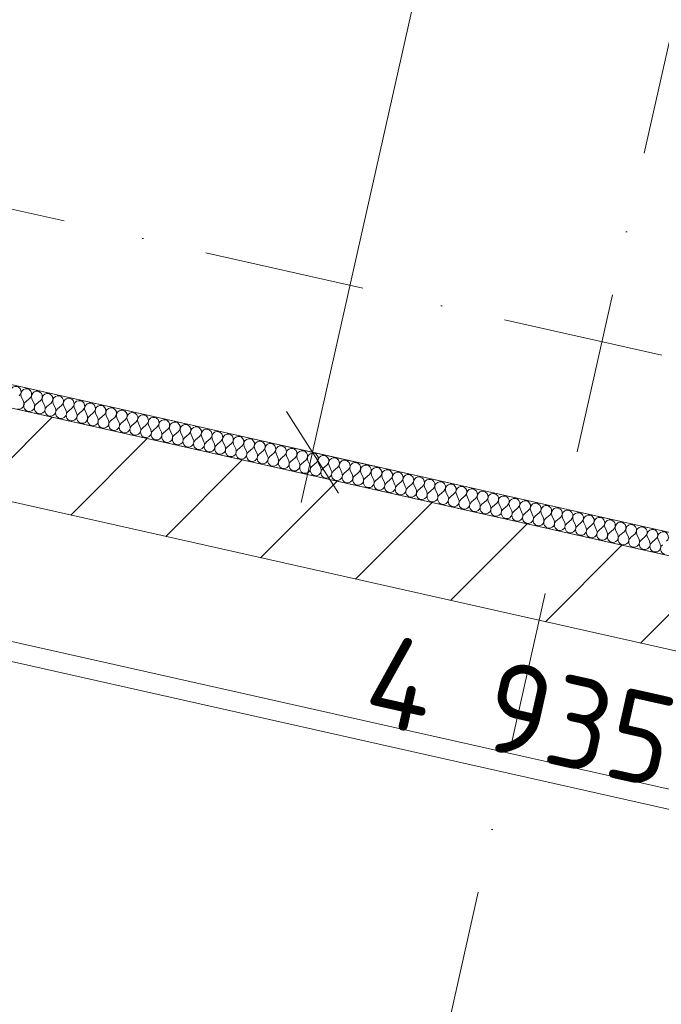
# Model space of a CAD drawing. Header units: millimetres. Extents: x -7213913 to -6930487, y 6129472 to 6353620.
# Tile 151 of 256: x -7189641 to -7188237, y 6172970 to 6175126. Entities that reach past the tile are written whole.
import ezdxf
from ezdxf.enums import TextEntityAlignment as Align

# ---------------------------------------------------------------- set-up
doc = ezdxf.new("R2010")
doc.units = ezdxf.units.MM
doc.header["$MEASUREMENT"] = 0
doc.linetypes.add('Штрихпунктирная', pattern=[670.277762, 352.777767, -176.388884, 0, -141.111112])
for name, color, linetype, lineweight in [('0_Ном._пера__1', 7, 'Continuous', 0), ('0_Ном._пера__120', 7, 'Continuous', 0), ('S - квартира_помещение.АР_Ном._пера__2', 8, 'Continuous', 15), ('S - МОП.АР_Ном._пера__2', 8, 'Continuous', 15), ('АР-Стены_Перегородки_межквартирные_200.АР_Ном._пера__1', 7, 'Continuous', 15), ('АР-Чертеж-Оси_Осевые размеры.АР_Ном._пера__120', 7, 'Continuous', 0), ('АР-Чертеж-Размеры.АР_Ном._пера__1', 7, 'Continuous', 0), ('Паспорта Зон Archicad_Ном._пера__1', 7, 'Continuous', 0)]:
    doc.layers.add(name, color=color, linetype=linetype, lineweight=lineweight)
for name, color, linetype in [('S - квартира_помещение.АР', 7, 'Continuous'), ('S - МОП.АР', 7, 'Continuous'), ('АР-Стены_Перегородки_межквартирные_200.АР', 7, 'Continuous'), ('АР-Чертеж-Оси_Осевые размеры.АР', 7, 'Continuous'), ('АР-Чертеж-Размеры.АР', 7, 'Continuous')]:
    doc.layers.add(name, color=color, linetype=linetype)
doc.styles.add('РЎР“Р•РќР•Р\xa0Р\x98Р\xa0_РЎРўР\x98Р›Р¬_1', font='txt')
doc.styles.add('РЎР“Р•РќР•Р\xa0Р\x98Р\xa0_РЎРўР\x98Р›Р¬_2', font='calibri.ttf')
doc.styles.add('РЎР“Р•РќР•Р\xa0Р\x98Р\xa0_РЎРўР\x98Р›Р¬_3', font='GOST_Common.ttf')
doc.styles.add('РЎР“Р•РќР•Р\xa0Р\x98Р\xa0_РЎРўР\x98Р›Р¬_5', font='GOTHIC.TTF')
doc.dimstyles.new('СГЕНЕРИР_СТИЛЬ__3', dxfattribs={"dimtxt": 129.999995, "dimasz": 142.5, "dimexe": 0.18, "dimexo": 300000, "dimgap": 0, "dimtad": 1, "dimdec": 0, "dimzin": 0, "dimdsep": 46, "dimtxsty": 'РЎР“Р•РќР•Р\xa0Р\x98Р\xa0_РЎРўР\x98Р›Р¬_3', "dimblk": 'ARROWHEAD_6', "dimblk1": 'ARROWHEAD_6', "dimblk2": 'ARROWHEAD_6', "dimcen": 0.09, "dimclrd": 7, "dimclre": 7, "dimclrt": 7, "dimazin": 0, "dimtfac": 1, "dimtdec": 4, "dimtmove": 0, "dimatfit": 3, "dimfxl": 1, "dimtolj": 1, "dimtzin": 0, "dimarcsym": 0})
doc.dimstyles.new('СГЕНЕРИР_СТИЛЬ__4', dxfattribs={"dimtxt": 200, "dimasz": 142.5, "dimexe": 0.18, "dimexo": 0.0625, "dimgap": 0, "dimtad": 1, "dimdec": 0, "dimzin": 0, "dimdsep": 46, "dimtxsty": 'РЎР“Р•РќР•Р\xa0Р\x98Р\xa0_РЎРўР\x98Р›Р¬_3', "dimblk": 'ARROWHEAD_6', "dimblk1": 'ARROWHEAD_6', "dimblk2": 'ARROWHEAD_6', "dimcen": 0.09, "dimse1": 1, "dimse2": 1, "dimclrd": 7, "dimclre": 7, "dimclrt": 7, "dimazin": 0, "dimtfac": 1, "dimtdec": 4, "dimtmove": 2, "dimatfit": 3, "dimfxl": 1, "dimtolj": 1, "dimtzin": 0, "dimarcsym": 0})
doc.dimstyles.new('СГЕНЕРИР_СТИЛЬ__5', dxfattribs={"dimtxt": 200, "dimasz": 142.5, "dimexe": 0.18, "dimexo": 0.0625, "dimgap": 0, "dimtad": 1, "dimdec": 0, "dimzin": 0, "dimdsep": 46, "dimtxsty": 'РЎР“Р•РќР•Р\xa0Р\x98Р\xa0_РЎРўР\x98Р›Р¬_3', "dimblk": 'ARROWHEAD_6', "dimblk1": 'ARROWHEAD_6', "dimblk2": 'ARROWHEAD_6', "dimcen": 0.09, "dimse1": 1, "dimse2": 1, "dimclrd": 7, "dimclre": 7, "dimclrt": 7, "dimazin": 0, "dimtfac": 1, "dimtdec": 4, "dimtmove": 0, "dimatfit": 3, "dimfxl": 1, "dimtolj": 1, "dimtzin": 0, "dimarcsym": 0})

# ---------------------------------------------------------------- blocks, each defined once
blk = doc.blocks.new('Кухня-столовая_1_33_1', base_point=(-7189706.7, 6172379.4))
at = {"layer": 'S - квартира_помещение.АР_Ном._пера__2', "color": 8, "linetype": 'Continuous', "lineweight": 15, "flags": 128}
blk.add_lwpolyline([(-7193260.6, 6174879.1), (-7193758.1, 6172664.1), (-7191415.5, 6172138), (-7191575.4, 6171425.7), (-7190722.7, 6171234.2), (-7190722.6, 6171234.4), (-7186334.8, 6170248.9), (-7186314, 6170301.4), (-7186280.6, 6170774.7), (-7186280.6, 6170774.7), (-7186104.1, 6173271.8)], close=True, dxfattribs=at)
at = {"layer": 'Паспорта Зон Archicad_Ном._пера__1', "color": 7, "lineweight": 0, "style": 'РЎР“Р•РќР•Р\xa0Р\x98Р\xa0_РЎРўР\x98Р›Р¬_1'}
blk.add_attdef('ROOM_NUMBER', text='', height=250, rotation=347.3417, dxfattribs=at).set_placement((-7189648.4, 6172398.2), align=Align.MIDDLE_CENTER)
at = {"layer": 'Паспорта Зон Archicad_Ном._пера__1', "color": 7, "lineweight": 0, "style": 'РЎР“Р•РќР•Р\xa0Р\x98Р\xa0_РЎРўР\x98Р›Р¬_2'}
blk.add_attdef('ROOM_AREA', text='', height=200, rotation=347.3417, dxfattribs=at).set_placement((-7186552.8, 6170794.7), align=Align.MIDDLE_RIGHT)
blk = doc.blocks.new('Лифтовой холл _ ПБЗ_1_48_1', base_point=(-7188853.3, 6178755.2))
at = {"layer": 'S - МОП.АР_Ном._пера__2', "color": 8, "linetype": 'Continuous', "lineweight": 15, "flags": 128}
blk.add_lwpolyline([(-7192033.9, 6181367.8), (-7192391.1, 6179777.4), (-7190283.6, 6179304.1), (-7191317.8, 6174699), (-7187902.9, 6173932.1), (-7186511.4, 6180127.5)], close=True, dxfattribs=at)
at = {"layer": 'Паспорта Зон Archicad_Ном._пера__1', "color": 7, "lineweight": 0, "style": 'РЎР“Р•РќР•Р\xa0Р\x98Р\xa0_РЎРўР\x98Р›Р¬_3'}
blk.add_attdef('ROOM_NUMBER', text='', height=350, rotation=347.3417, dxfattribs=at).set_placement((-7188399.6, 6179289.8), align=Align.MIDDLE_CENTER)
at = {"layer": 'Паспорта Зон Archicad_Ном._пера__1', "color": 7, "lineweight": 0, "style": 'РЎР“Р•РќР•Р\xa0Р\x98Р\xa0_РЎРўР\x98Р›Р¬_2'}
blk.add_attdef('ROOM_AREA', text='', height=200, rotation=347.3417, dxfattribs=at).set_placement((-7188113.8, 6178682), align=Align.MIDDLE_RIGHT)
blk = doc.blocks.new('Стена_202_1', base_point=(-7193336.2, 6174998.6))
at = {"layer": 'АР-Стены_Перегородки_межквартирные_200.АР', "linetype": 'Continuous', "lineweight": 0, "true_color": 0x000000}
h = blk.add_hatch(dxfattribs=at)
h.set_pattern_fill('БЛОКИ_БЕТОННЫЕ_ЭФФЕКТИВН_78', color=18, style=0, pattern_type=2)
h.set_pattern_definition([(45, (-6566190.34, 6562677.8), (-127.279217, 127.279217), [])])
h.paths.add_polyline_path([(-7193260.6, 6174879.1), (-7186020.2, 6173253), (-7185976.4, 6173448.1), (-7193216.8, 6175074.3)])
at = {"layer": 'АР-Стены_Перегородки_межквартирные_200.АР_Ном._пера__1', "color": 7, "linetype": 'Continuous', "lineweight": 15, "flags": 128}
for points in [[(-7185976.4, 6173448.1), (-7193216.8, 6175074.3)], [(-7193260.6, 6174879.1), (-7186104.1, 6173271.8)]]:
    blk.add_lwpolyline(points, dxfattribs=at)
blk = doc.blocks.new('*X535', base_point=(-6566190.3, 6562677.8))
at = {"layer": '0_Ном._пера__1', "color": 7, "linetype": 'Continuous', "lineweight": 0}
for p, q in [((-7189637.9, 6174301), (-7189633.1, 6174290.1)), ((-7189619.3, 6174296.8), (-7189628.4, 6174289.1)), ((-7189614.7, 6174295.8), (-7189609.8, 6174284.9)), ((-7189596.1, 6174291.6), (-7189605.2, 6174283.9)), ((-7189591.5, 6174290.5), (-7189586.6, 6174279.7)), ((-7189572.9, 6174286.4), (-7189581.9, 6174278.6)), ((-7189568.2, 6174285.3), (-7189563.4, 6174274.5)), ((-7189549.7, 6174281.2), (-7189558.7, 6174273.4)), ((-7189545, 6174280.1), (-7189540.1, 6174269.3)), ((-7189526.4, 6174275.9), (-7189535.5, 6174268.2)), ((-7189521.8, 6174274.9), (-7189516.9, 6174264)), ((-7189503.2, 6174270.7), (-7189512.3, 6174263)), ((-7189498.5, 6174269.7), (-7189493.7, 6174258.8)), ((-7189480, 6174265.5), (-7189489, 6174257.8)), ((-7189475.3, 6174264.5), (-7189470.4, 6174253.6)), ((-7189456.7, 6174260.3), (-7189465.8, 6174252.6)), ((-7189452.1, 6174259.2), (-7189447.2, 6174248.4)), ((-7189433.5, 6174255.1), (-7189442.6, 6174247.3)), ((-7189428.9, 6174254), (-7189424, 6174243.2)), ((-7189410.3, 6174249.9), (-7189419.3, 6174242.1)), ((-7189405.6, 6174248.8), (-7189400.7, 6174238)), ((-7189387, 6174244.6), (-7189396.1, 6174236.9)), ((-7189382.4, 6174243.6), (-7189377.5, 6174232.7)), ((-7189363.8, 6174239.4), (-7189372.9, 6174231.7)), ((-7189359.2, 6174238.4), (-7189354.3, 6174227.5)), ((-7189340.6, 6174234.2), (-7189349.6, 6174226.5)), ((-7189335.9, 6174233.2), (-7189331, 6174222.3)), ((-7189317.3, 6174229), (-7189326.4, 6174221.3)), ((-7189312.7, 6174227.9), (-7189307.8, 6174217.1)), ((-7189294.1, 6174223.8), (-7189303.2, 6174216)), ((-7189289.5, 6174222.7), (-7189284.6, 6174211.9)), ((-7189270.9, 6174218.5), (-7189279.9, 6174210.8)), ((-7189266.2, 6174217.5), (-7189261.4, 6174206.6)), ((-7189247.7, 6174213.3), (-7189256.7, 6174205.6)), ((-7189243, 6174212.3), (-7189238.1, 6174201.4)), ((-7189224.4, 6174208.1), (-7189233.5, 6174200.4)), ((-7189219.8, 6174207.1), (-7189214.9, 6174196.2)), ((-7189201.2, 6174202.9), (-7189210.2, 6174195.2)), ((-7189196.5, 6174201.9), (-7189191.7, 6174191)), ((-7189178, 6174197.7), (-7189187, 6174190)), ((-7189173.3, 6174196.6), (-7189168.4, 6174185.8)), ((-7189154.7, 6174192.5), (-7189163.8, 6174184.7)), ((-7189150.1, 6174191.4), (-7189145.2, 6174180.6)), ((-7189131.5, 6174187.2), (-7189140.6, 6174179.5)), ((-7189126.9, 6174186.2), (-7189122, 6174175.3)), ((-7189108.3, 6174182), (-7189117.3, 6174174.3)), ((-7189103.6, 6174181), (-7189098.7, 6174170.1)), ((-7189085, 6174176.8), (-7189094.1, 6174169.1)), ((-7189080.4, 6174175.8), (-7189075.5, 6174164.9)), ((-7189061.8, 6174171.6), (-7189070.9, 6174163.9)), ((-7189057.2, 6174170.5), (-7189052.3, 6174159.7)), ((-7189038.6, 6174166.4), (-7189047.6, 6174158.6)), ((-7189033.9, 6174165.3), (-7189029, 6174154.5)), ((-7189015.3, 6174161.2), (-7189024.4, 6174153.4)), ((-7189010.7, 6174160.1), (-7189005.8, 6174149.3)), ((-7188992.1, 6174155.9), (-7189001.2, 6174148.2)), ((-7188987.5, 6174154.9), (-7188982.6, 6174144)), ((-7188968.9, 6174150.7), (-7188977.9, 6174143)), ((-7188964.2, 6174149.7), (-7188959.4, 6174138.8)), ((-7188945.7, 6174145.5), (-7188954.7, 6174137.8)), ((-7188941, 6174144.5), (-7188936.1, 6174133.6)), ((-7188922.4, 6174140.3), (-7188931.5, 6174132.6)), ((-7188917.8, 6174139.2), (-7188912.9, 6174128.4)), ((-7188899.2, 6174135.1), (-7188908.2, 6174127.3)), ((-7188894.5, 6174134), (-7188889.7, 6174123.2)), ((-7188876, 6174129.9), (-7188885, 6174122.1)), ((-7188871.3, 6174128.8), (-7188866.4, 6174117.9)), ((-7188852.7, 6174124.6), (-7188861.8, 6174116.9)), ((-7188848.1, 6174123.6), (-7188843.2, 6174112.7)), ((-7188829.5, 6174119.4), (-7188838.6, 6174111.7)), ((-7188824.9, 6174118.4), (-7188820, 6174107.5)), ((-7188806.3, 6174114.2), (-7188815.3, 6174106.5)), ((-7188801.6, 6174113.2), (-7188796.7, 6174102.3)), ((-7188783, 6174109), (-7188792.1, 6174101.3)), ((-7188778.4, 6174107.9), (-7188773.5, 6174097.1)), ((-7188759.8, 6174103.8), (-7188768.9, 6174096)), ((-7188755.2, 6174102.7), (-7188750.3, 6174091.9)), ((-7188736.6, 6174098.5), (-7188745.6, 6174090.8)), ((-7188731.9, 6174097.5), (-7188727, 6174086.6)), ((-7188713.3, 6174093.3), (-7188722.4, 6174085.6)), ((-7188708.7, 6174092.3), (-7188703.8, 6174081.4)), ((-7188690.1, 6174088.1), (-7188699.2, 6174080.4)), ((-7188685.5, 6174087.1), (-7188680.6, 6174076.2)), ((-7188666.9, 6174082.9), (-7188675.9, 6174075.2)), ((-7188662.2, 6174081.9), (-7188657.4, 6174071)), ((-7188643.7, 6174077.7), (-7188652.7, 6174069.9)), ((-7188639, 6174076.6), (-7188634.1, 6174065.8)), ((-7188620.4, 6174072.5), (-7188629.5, 6174064.7)), ((-7188615.8, 6174071.4), (-7188610.9, 6174060.6)), ((-7188597.2, 6174067.2), (-7188606.2, 6174059.5)), ((-7188592.5, 6174066.2), (-7188587.7, 6174055.3)), ((-7188574, 6174062), (-7188583, 6174054.3)), ((-7188569.3, 6174061), (-7188564.4, 6174050.1)), ((-7188550.7, 6174056.8), (-7188559.8, 6174049.1)), ((-7188546.1, 6174055.8), (-7188541.2, 6174044.9)), ((-7188527.5, 6174051.6), (-7188536.6, 6174043.9)), ((-7188522.9, 6174050.5), (-7188518, 6174039.7)), ((-7188504.3, 6174046.4), (-7188513.3, 6174038.6)), ((-7188499.6, 6174045.3), (-7188494.7, 6174034.5)), ((-7188481, 6174041.2), (-7188490.1, 6174033.4)), ((-7188476.4, 6174040.1), (-7188471.5, 6174029.3)), ((-7188457.8, 6174035.9), (-7188466.9, 6174028.2)), ((-7188453.2, 6174034.9), (-7188448.3, 6174024)), ((-7188434.6, 6174030.7), (-7188443.6, 6174023)), ((-7188429.9, 6174029.7), (-7188425, 6174018.8)), ((-7188411.3, 6174025.5), (-7188420.4, 6174017.8)), ((-7188406.7, 6174024.5), (-7188401.8, 6174013.6)), ((-7188388.1, 6174020.3), (-7188397.2, 6174012.6)), ((-7188383.5, 6174019.2), (-7188378.6, 6174008.4)), ((-7188364.9, 6174015.1), (-7188373.9, 6174007.3)), ((-7188360.2, 6174014), (-7188355.4, 6174003.2)), ((-7188341.7, 6174009.8), (-7188350.7, 6174002.1)), ((-7188337, 6174008.8), (-7188332.1, 6173997.9)), ((-7188318.4, 6174004.6), (-7188327.5, 6173996.9)), ((-7188313.8, 6174003.6), (-7188308.9, 6173992.7)), ((-7188295.2, 6173999.4), (-7188304.2, 6173991.7)), ((-7188290.5, 6173998.4), (-7188285.7, 6173987.5)), ((-7188272, 6173994.2), (-7188281, 6173986.5)), ((-7188267.3, 6173993.2), (-7188262.4, 6173982.3)), ((-7188248.7, 6173989), (-7188257.8, 6173981.3)), ((-7188244.1, 6173987.9), (-7188239.2, 6173977.1))]:
    blk.add_line(p, q, dxfattribs=at)
for centre, start, end in [((-7189650.3, 6174311.1), 310.4719, 204.2117), ((-7189627.1, 6174305.9), 310.4719, 204.2117), ((-7189603.8, 6174300.6), 310.4719, 204.2117), ((-7189580.6, 6174295.4), 310.4719, 204.2117), ((-7189557.4, 6174290.2), 310.4719, 204.2117), ((-7189534.2, 6174285), 310.4719, 204.2117), ((-7189510.9, 6174279.8), 310.4719, 204.2117), ((-7189643.9, 6174285.2), 257.3418, 24.2117), ((-7189620.7, 6174280), 130.4719, 257.3418), ((-7189620.7, 6174280), 257.3418, 24.2117), ((-7189597.4, 6174274.8), 130.4719, 257.3418), ((-7189597.4, 6174274.8), 257.3418, 24.2117), ((-7189574.2, 6174269.6), 130.4719, 257.3418), ((-7189574.2, 6174269.6), 257.3418, 24.2117), ((-7189551, 6174264.4), 130.4719, 257.3418), ((-7189487.7, 6174274.6), 310.4719, 204.2117), ((-7189464.5, 6174269.3), 310.4719, 204.2117), ((-7189441.2, 6174264.1), 310.4719, 204.2117), ((-7189418, 6174258.9), 310.4719, 204.2117), ((-7189551, 6174264.4), 257.3418, 24.2117), ((-7189527.8, 6174259.2), 130.4719, 257.3418), ((-7189527.8, 6174259.2), 257.3418, 24.2117), ((-7189504.5, 6174253.9), 130.4719, 257.3418), ((-7189504.5, 6174253.9), 257.3418, 24.2117), ((-7189481.3, 6174248.7), 130.4719, 257.3418), ((-7189481.3, 6174248.7), 257.3418, 24.2117), ((-7189458.1, 6174243.5), 130.4719, 257.3418), ((-7189394.8, 6174253.7), 310.4719, 204.2117), ((-7189371.5, 6174248.5), 310.4719, 204.2117), ((-7189348.3, 6174243.3), 310.4719, 204.2117), ((-7189325.1, 6174238), 310.4719, 204.2117), ((-7189458.1, 6174243.5), 257.3418, 24.2117), ((-7189434.8, 6174238.3), 130.4719, 257.3418), ((-7189434.8, 6174238.3), 257.3418, 24.2117), ((-7189411.6, 6174233.1), 130.4719, 257.3418), ((-7189411.6, 6174233.1), 257.3418, 24.2117), ((-7189388.4, 6174227.9), 130.4719, 257.3418), ((-7189388.4, 6174227.9), 257.3418, 24.2117), ((-7189365.1, 6174222.6), 130.4719, 257.3418), ((-7189365.1, 6174222.6), 257.3418, 24.2117), ((-7189301.8, 6174232.8), 310.4719, 204.2117), ((-7189278.6, 6174227.6), 310.4719, 204.2117), ((-7189255.4, 6174222.4), 310.4719, 204.2117), ((-7189232.2, 6174217.2), 310.4719, 204.2117), ((-7189341.9, 6174217.4), 130.4719, 257.3418), ((-7189341.9, 6174217.4), 257.3418, 24.2117), ((-7189318.7, 6174212.2), 130.4719, 257.3418), ((-7189318.7, 6174212.2), 257.3418, 24.2117), ((-7189295.4, 6174207), 130.4719, 257.3418), ((-7189295.4, 6174207), 257.3418, 24.2117), ((-7189272.2, 6174201.8), 130.4719, 257.3418), ((-7189272.2, 6174201.8), 257.3418, 24.2117), ((-7189249, 6174196.5), 130.4719, 257.3418), ((-7189208.9, 6174212), 310.4719, 204.2117), ((-7189185.7, 6174206.7), 310.4719, 204.2117), ((-7189162.5, 6174201.5), 310.4719, 204.2117), ((-7189139.2, 6174196.3), 310.4719, 204.2117), ((-7189249, 6174196.5), 257.3418, 24.2117), ((-7189225.8, 6174191.3), 130.4719, 257.3418), ((-7189225.8, 6174191.3), 257.3418, 24.2117), ((-7189202.5, 6174186.1), 130.4719, 257.3418), ((-7189202.5, 6174186.1), 257.3418, 24.2117), ((-7189179.3, 6174180.9), 130.4719, 257.3418), ((-7189179.3, 6174180.9), 257.3418, 24.2117), ((-7189156.1, 6174175.7), 130.4719, 257.3418), ((-7189116, 6174191.1), 310.4719, 204.2117), ((-7189092.8, 6174185.9), 310.4719, 204.2117), ((-7189069.5, 6174180.6), 310.4719, 204.2117), ((-7189046.3, 6174175.4), 310.4719, 204.2117), ((-7189156.1, 6174175.7), 257.3418, 24.2117), ((-7189132.8, 6174170.5), 130.4719, 257.3418), ((-7189132.8, 6174170.5), 257.3418, 24.2117), ((-7189109.6, 6174165.2), 130.4719, 257.3418), ((-7189109.6, 6174165.2), 257.3418, 24.2117), ((-7189086.4, 6174160), 130.4719, 257.3418), ((-7189086.4, 6174160), 257.3418, 24.2117), ((-7189063.1, 6174154.8), 130.4719, 257.3418), ((-7189023.1, 6174170.2), 310.4719, 204.2117), ((-7188999.8, 6174165), 310.4719, 204.2117), ((-7188976.6, 6174159.8), 310.4719, 204.2117), ((-7188953.4, 6174154.6), 310.4719, 204.2117), ((-7189063.1, 6174154.8), 257.3418, 24.2117), ((-7189039.9, 6174149.6), 130.4719, 257.3418), ((-7189039.9, 6174149.6), 257.3418, 24.2117), ((-7189016.7, 6174144.4), 130.4719, 257.3418), ((-7189016.7, 6174144.4), 257.3418, 24.2117), ((-7188993.4, 6174139.2), 130.4719, 257.3418), ((-7188993.4, 6174139.2), 257.3418, 24.2117), ((-7188970.2, 6174133.9), 130.4719, 257.3418), ((-7188930.2, 6174149.3), 310.4719, 204.2117), ((-7188906.9, 6174144.1), 310.4719, 204.2117), ((-7188883.7, 6174138.9), 310.4719, 204.2117), ((-7188860.5, 6174133.7), 310.4719, 204.2117), ((-7188970.2, 6174133.9), 257.3418, 24.2117), ((-7188947, 6174128.7), 130.4719, 257.3418), ((-7188947, 6174128.7), 257.3418, 24.2117), ((-7188923.8, 6174123.5), 130.4719, 257.3418), ((-7188923.8, 6174123.5), 257.3418, 24.2117), ((-7188900.5, 6174118.3), 130.4719, 257.3418), ((-7188900.5, 6174118.3), 257.3418, 24.2117), ((-7188877.3, 6174113.1), 130.4719, 257.3418), ((-7188837.2, 6174128.5), 310.4719, 204.2117), ((-7188814, 6174123.3), 310.4719, 204.2117), ((-7188790.8, 6174118), 310.4719, 204.2117), ((-7188767.5, 6174112.8), 310.4719, 204.2117), ((-7188744.3, 6174107.6), 310.4719, 204.2117), ((-7188877.3, 6174113.1), 257.3418, 24.2117), ((-7188854.1, 6174107.8), 130.4719, 257.3418), ((-7188854.1, 6174107.8), 257.3418, 24.2117), ((-7188830.8, 6174102.6), 130.4719, 257.3418), ((-7188830.8, 6174102.6), 257.3418, 24.2117), ((-7188807.6, 6174097.4), 130.4719, 257.3418), ((-7188807.6, 6174097.4), 257.3418, 24.2117), ((-7188784.4, 6174092.2), 130.4719, 257.3418), ((-7188721.1, 6174102.4), 310.4719, 204.2117), ((-7188697.8, 6174097.2), 310.4719, 204.2117), ((-7188674.6, 6174091.9), 310.4719, 204.2117), ((-7188651.4, 6174086.7), 310.4719, 204.2117), ((-7188784.4, 6174092.2), 257.3418, 24.2117), ((-7188761.1, 6174087), 130.4719, 257.3418), ((-7188761.1, 6174087), 257.3418, 24.2117), ((-7188737.9, 6174081.8), 130.4719, 257.3418), ((-7188737.9, 6174081.8), 257.3418, 24.2117), ((-7188714.7, 6174076.5), 130.4719, 257.3418), ((-7188714.7, 6174076.5), 257.3418, 24.2117), ((-7188691.4, 6174071.3), 130.4719, 257.3418), ((-7188691.4, 6174071.3), 257.3418, 24.2117), ((-7188628.1, 6174081.5), 310.4719, 204.2117), ((-7188604.9, 6174076.3), 310.4719, 204.2117), ((-7188581.7, 6174071.1), 310.4719, 204.2117), ((-7188558.5, 6174065.9), 310.4719, 204.2117), ((-7188668.2, 6174066.1), 130.4719, 257.3418), ((-7188668.2, 6174066.1), 257.3418, 24.2117), ((-7188645, 6174060.9), 130.4719, 257.3418), ((-7188645, 6174060.9), 257.3418, 24.2117), ((-7188621.8, 6174055.7), 130.4719, 257.3418), ((-7188621.8, 6174055.7), 257.3418, 24.2117), ((-7188598.5, 6174050.5), 130.4719, 257.3418), ((-7188598.5, 6174050.5), 257.3418, 24.2117), ((-7188535.2, 6174060.6), 310.4719, 204.2117), ((-7188512, 6174055.4), 310.4719, 204.2117), ((-7188488.8, 6174050.2), 310.4719, 204.2117), ((-7188465.5, 6174045), 310.4719, 204.2117), ((-7188575.3, 6174045.2), 130.4719, 257.3418), ((-7188575.3, 6174045.2), 257.3418, 24.2117), ((-7188552.1, 6174040), 130.4719, 257.3418), ((-7188552.1, 6174040), 257.3418, 24.2117), ((-7188528.8, 6174034.8), 130.4719, 257.3418), ((-7188528.8, 6174034.8), 257.3418, 24.2117), ((-7188505.6, 6174029.6), 130.4719, 257.3418), ((-7188505.6, 6174029.6), 257.3418, 24.2117), ((-7188482.4, 6174024.4), 130.4719, 257.3418), ((-7188442.3, 6174039.8), 310.4719, 204.2117), ((-7188419.1, 6174034.6), 310.4719, 204.2117), ((-7188395.8, 6174029.3), 310.4719, 204.2117), ((-7188372.6, 6174024.1), 310.4719, 204.2117), ((-7188482.4, 6174024.4), 257.3418, 24.2117), ((-7188459.1, 6174019.2), 130.4719, 257.3418), ((-7188459.1, 6174019.2), 257.3418, 24.2117), ((-7188435.9, 6174013.9), 130.4719, 257.3418), ((-7188435.9, 6174013.9), 257.3418, 24.2117), ((-7188412.7, 6174008.7), 130.4719, 257.3418), ((-7188412.7, 6174008.7), 257.3418, 24.2117), ((-7188389.4, 6174003.5), 130.4719, 257.3418), ((-7188349.4, 6174018.9), 310.4719, 204.2117), ((-7188326.1, 6174013.7), 310.4719, 204.2117), ((-7188302.9, 6174008.5), 310.4719, 204.2117), ((-7188279.7, 6174003.3), 310.4719, 204.2117), ((-7188389.4, 6174003.5), 257.3418, 24.2117), ((-7188366.2, 6173998.3), 130.4719, 257.3418), ((-7188366.2, 6173998.3), 257.3418, 24.2117), ((-7188343, 6173993.1), 130.4719, 257.3418), ((-7188343, 6173993.1), 257.3418, 24.2117), ((-7188319.8, 6173987.8), 130.4719, 257.3418), ((-7188319.8, 6173987.8), 257.3418, 24.2117), ((-7188296.5, 6173982.6), 130.4719, 257.3418), ((-7188256.5, 6173998), 310.4719, 204.2117), ((-7188233.2, 6173992.8), 310.4719, 204.2117), ((-7188296.5, 6173982.6), 257.3418, 24.2117), ((-7188273.3, 6173977.4), 130.4719, 257.3418), ((-7188273.3, 6173977.4), 257.3418, 24.2117), ((-7188250.1, 6173972.2), 130.4719, 257.3418), ((-7188250.1, 6173972.2), 257.3418, 24.2117), ((-7188226.8, 6173967), 130.4719, 257.3418)]:
    blk.add_arc(centre, 11.9, start, end, dxfattribs=at)
blk = doc.blocks.new('Стена_219_1', base_point=(-7191337.3, 6174703.4))
at = {"layer": '0_Ном._пера__1', "color": 7, "linetype": 'Continuous', "lineweight": 0, "flags": 128}
for points in [[(-7187883.4, 6173927.7), (-7191337.3, 6174703.4)], [(-7191348.3, 6174654.6), (-7187894.3, 6173878.9)]]:
    blk.add_lwpolyline(points, dxfattribs=at)
at = {"color": 7, "lineweight": 0}
blk.add_blockref('*X535', (-6566190.3, 6562677.8), dxfattribs=at)
blk = doc.blocks.new('Полилиния_2_1', base_point=(-7186841.8, 6173131.8))
at = {"layer": '0_Ном._пера__120', "color": 7, "linetype": 'Continuous', "lineweight": 0, "flags": 128}
blk.add_lwpolyline([(-7186841.8, 6173131.8), (-7190461.8, 6173944.8), (-7191342.2, 6174908)], dxfattribs=at)
blk = doc.blocks.new('*D923', base_point=(-6566190.3, 6562677.8))
at = {"layer": 'АР-Чертеж-Размеры.АР_Ном._пера__1', "color": 7, "linetype": 'Continuous', "lineweight": 0, "transparency": 16777216}
for p, q in [((-7186980, 6173583.9), (-7187004.7, 6173474.1)), ((-7186948, 6173384.5), (-7187061.4, 6173563.7)), ((-7187141.9, 6173504.9), (-7186867.5, 6173443.3)), ((-7187004.7, 6173474.1), (-7187662.1, 6170547)), ((-7187718.8, 6170636.6), (-7187605.4, 6170457.4)), ((-7187799.3, 6170577.8), (-7187524.9, 6170516.2)), ((-7187662.1, 6170547), (-7187686.8, 6170437.2))]:
    blk.add_line(p, q, dxfattribs=at)
at = {"layer": 'АР-Чертеж-Размеры.АР_Ном._пера__1', "color": 7, "lineweight": 0, "transparency": 16777216, "insert": (-7187368.2, 6172172.1), "char_height": 200, "attachment_point": 7, "rotation": 77.3417, "style": 'РЎР“Р•РќР•Р\xa0Р\x98Р\xa0_РЎРўР\x98Р›Р¬_3'}
blk.add_mtext('\\A1;{\\pql;\\fGOST Common|b0|i0|c204|p0;\\W1.000000;3\xa0000}', dxfattribs=at)
blk = doc.blocks.new('ARROWHEAD_6')
at = {"color": 0, "linetype": 'Continuous', "lineweight": 0}
for p, q in [((-0.5, -0.5), (0.5, 0.5)), ((0, 0), (-1, 0))]:
    blk.add_line(p, q, dxfattribs=at)
blk = doc.blocks.new('*D989', base_point=(-6566190.3, 6562677.8))
at = {"layer": 'АР-Чертеж-Размеры.АР_Ном._пера__1', "color": 7, "linetype": 'Continuous', "lineweight": 0, "transparency": 16777216}
for p, q in [((-7187609.1, 6180374.1), (-7187584.4, 6180483.8)), ((-7187552.4, 6180284.4), (-7187665.8, 6180463.7)), ((-7187471.9, 6180343.2), (-7187746.3, 6180404.9)), ((-7189000.6, 6174178.6), (-7187609.1, 6180374.1)), ((-7189057.3, 6174268.2), (-7188943.8, 6174089)), ((-7188863.4, 6174147.8), (-7189137.8, 6174209.4)), ((-7189025.2, 6174068.8), (-7189000.6, 6174178.6))]:
    blk.add_line(p, q, dxfattribs=at)
at = {"layer": 'АР-Чертеж-Размеры.АР_Ном._пера__1', "color": 7, "lineweight": 0, "transparency": 16777216, "insert": (-7188375.5, 6177080.4), "char_height": 130, "attachment_point": 7, "rotation": 77.3418, "style": 'РЎР“Р•РќР•Р\xa0Р\x98Р\xa0_РЎРўР\x98Р›Р¬_3'}
blk.add_mtext('\\A1;{\\pql;\\fGOST Common|b0|i0|c204|p0;\\W1.000000;6\xa0350}', dxfattribs=at)
blk = doc.blocks.new('*D1102', base_point=(-6566190.3, 6562677.8))
at = {"layer": 'АР-Чертеж-Размеры.АР_Ном._пера__1', "color": 7, "linetype": 'Continuous', "lineweight": 0, "transparency": 16777216}
for p, q in [((-7190963, 6174157.2), (-7191024.6, 6173882.8)), ((-7190904.2, 6174076.7), (-7191083.4, 6173963.2)), ((-7190993.8, 6174020), (-7191103.5, 6174044.6)), ((-7186179, 6172938.6), (-7190993.8, 6174020)), ((-7186148.2, 6173075.8), (-7186209.8, 6172801.4)), ((-7186268.6, 6172881.8), (-7186089.4, 6172995.3)), ((-7186069.2, 6172913.9), (-7186179, 6172938.6))]:
    blk.add_line(p, q, dxfattribs=at)
at = {"layer": 'АР-Чертеж-Размеры.АР_Ном._пера__1', "color": 7, "lineweight": 0, "transparency": 16777216, "insert": (-7188897.7, 6173590.2), "char_height": 200, "attachment_point": 7, "rotation": 347.3417, "style": 'РЎР“Р•РќР•Р\xa0Р\x98Р\xa0_РЎРўР\x98Р›Р¬_3'}
blk.add_mtext('\\A1;{\\pql;\\fGOST Common|b0|i0|c204|p0;\\W1.000000;4\xa0935}', dxfattribs=at)
blk = doc.blocks.new('Стандартный Маркер Сетки[187]_1', base_point=(-7209178.4, 6179094.6))
at = {"layer": 'АР-Чертеж-Оси_Осевые размеры.АР_Ном._пера__120', "color": 7, "linetype": 'Штрихпунктирная', "lineweight": 0}
blk.add_line((-7208202.8, 6178875.5), (-7184083.8, 6173458.5), dxfattribs=at)
at = {"layer": 'АР-Чертеж-Оси_Осевые размеры.АР_Ном._пера__120', "color": 7, "lineweight": 0, "style": 'РЎР“Р•РќР•Р\xa0Р\x98Р\xa0_РЎРўР\x98Р›Р¬_5'}
blk.add_attdef('AC_MarkerText_1', text='', height=350, rotation=347.3417, dxfattribs=at).set_placement((-7209596.4, 6179385.2), align=Align.TOP_CENTER)
blk = doc.blocks.new('Стандартный Маркер Сетки[212]_1', base_point=(-7209178.4, 6179094.6))
at = {"layer": 'АР-Чертеж-Оси_Осевые размеры.АР_Ном._пера__120', "color": 7, "linetype": 'Штрихпунктирная', "lineweight": 0}
blk.add_line((-7208202.8, 6178875.5), (-7184083.8, 6173458.5), dxfattribs=at)
at = {"layer": 'АР-Чертеж-Оси_Осевые размеры.АР_Ном._пера__120', "color": 7, "lineweight": 0, "style": 'РЎР“Р•РќР•Р\xa0Р\x98Р\xa0_РЎРўР\x98Р›Р¬_5'}
blk.add_attdef('AC_MarkerText_1', text='', height=350, rotation=347.3417, dxfattribs=at).set_placement((-7209596.4, 6179385.2), align=Align.TOP_CENTER)
blk = doc.blocks.new('Стандартный Маркер Сетки[227]_1', base_point=(-7182542.5, 6200354.4))
at = {"layer": 'АР-Чертеж-Оси_Осевые размеры.АР_Ном._пера__120', "color": 7, "linetype": 'Штрихпунктирная', "lineweight": 0}
blk.add_line((-7182761.7, 6199378.7), (-7197533.7, 6133606.7), dxfattribs=at)
at = {"layer": 'АР-Чертеж-Оси_Осевые размеры.АР_Ном._пера__120', "color": 7, "lineweight": 0, "style": 'РЎР“Р•РќР•Р\xa0Р\x98Р\xa0_РЎРўР\x98Р›Р¬_5'}
blk.add_attdef('AC_MarkerText_1', text='', height=350, rotation=347.3417, dxfattribs=at).set_placement((-7197792.5, 6132324.2), align=Align.TOP_CENTER)

msp = doc.modelspace()

# ---------------------------------------------------------------- linework, layer by layer
at = {"layer": 'S - квартира_помещение.АР', "color": 254, "linetype": 'Continuous', "lineweight": 0, "true_color": 0xd8d8d8, "flags": 128}
msp.add_lwpolyline([(-7193260.6, 6174879.1), (-7193758.1, 6172664.1), (-7191415.5, 6172138), (-7191575.4, 6171425.7), (-7190722.7, 6171234.2), (-7190722.6, 6171234.4), (-7186334.8, 6170248.9), (-7186314, 6170301.4), (-7186280.6, 6170774.7), (-7186280.6, 6170774.7), (-7186104.1, 6173271.8)], close=True, dxfattribs=at)
at = {"layer": 'S - МОП.АР', "color": 254, "linetype": 'Continuous', "lineweight": 0, "true_color": 0xdadada, "flags": 128}
msp.add_lwpolyline([(-7192033.9, 6181367.8), (-7192391.1, 6179777.4), (-7190283.6, 6179304.1), (-7191317.8, 6174699), (-7187902.9, 6173932.1), (-7186511.4, 6180127.5)], close=True, dxfattribs=at)

# ---------------------------------------------------------------- block references
at = {"color": 7, "linetype": 'Continuous', "lineweight": 0}
msp.add_blockref('Полилиния_2_1', (-7186841.8, 6173131.8), dxfattribs=at)
at = {"color": 7, "lineweight": 0}
msp.add_blockref('Стена_219_1', (-7191337.3, 6174703.4), dxfattribs=at)
at = {"layer": 'S - квартира_помещение.АР', "color": 7, "linetype": 'Continuous', "lineweight": 0}
msp.add_blockref('Кухня-столовая_1_33_1', (-7189706.7, 6172379.4), dxfattribs=at)
at = {"layer": 'S - МОП.АР', "color": 7, "linetype": 'Continuous', "lineweight": 0}
msp.add_blockref('Лифтовой холл _ ПБЗ_1_48_1', (-7188853.3, 6178755.2), dxfattribs=at)
at = {"layer": 'АР-Стены_Перегородки_межквартирные_200.АР', "color": 7, "lineweight": 0}
msp.add_blockref('Стена_202_1', (-7193336.2, 6174998.6), dxfattribs=at)
at = {"layer": 'АР-Чертеж-Оси_Осевые размеры.АР', "color": 8, "linetype": 'Continuous', "lineweight": 15}
for name, p in [('Стандартный Маркер Сетки[227]_1', (-7182542.5, 6200354.4)), ('Стандартный Маркер Сетки[187]_1', (-7209178.4, 6179094.6)), ('Стандартный Маркер Сетки[212]_1', (-7209178.4, 6179094.6))]:
    msp.add_blockref(name, p, dxfattribs=at)

# ---------------------------------------------------------------- dimensions: what is measured, and where the dimension line sits
at = {"layer": 'АР-Чертеж-Размеры.АР', "color": 7, "linetype": 'Continuous', "lineweight": 0}
for base, p1, p2, angle, dimstyle, picture, middle, turn in [((-7187609.1, 6180374.1), (-7189610.4, 6174315.5), (-7188733.6, 6180626.6), 77.3418, 'СГЕНЕРИР_СТИЛЬ__3', '*D989', (-7188390, 6177312.2), 77.3418), ((-7190993.8, 6174020), (-7186104.1, 6173271.8), (-7190919.1, 6174352.6), 167.3417, 'СГЕНЕРИР_СТИЛЬ__5', '*D1102', (-7188541, 6173612.6), 347.3417), ((-7187662.1, 6170547), (-7189640.4, 6174066.1), (-7187750.9, 6170567), 257.3417, 'СГЕНЕРИР_СТИЛЬ__4', '*D923', (-7187390.6, 6172528.7), 77.3417)]:
    dim = msp.add_linear_dim(base=base, p1=p1, p2=p2, angle=angle, dimstyle=dimstyle, dxfattribs=at)
    dim.commit()
    dim.dimension.update_dxf_attribs({"geometry": picture, "text_midpoint": middle, "dimtype": 160, "text_rotation": turn})

doc.saveas('drawing.dxf')
